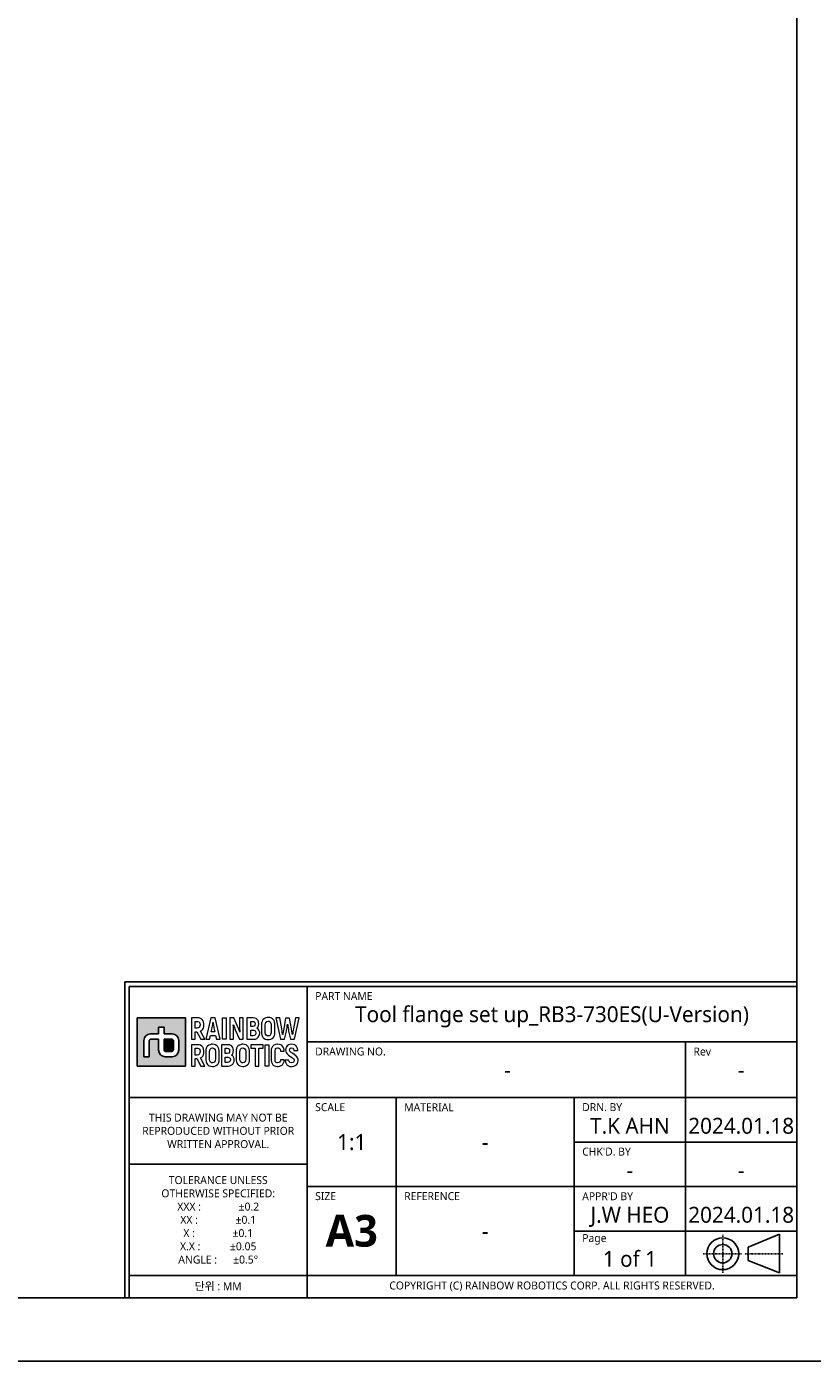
# Model space of a CAD drawing. Header units: millimetres. Extents: x 0 to 3390, y 0 to 1680.
# Tile 187 of 194: x 2665 to 2788, y 0 to 210. Entities that reach past the tile are written whole.
import ezdxf
from ezdxf.enums import TextEntityAlignment as Align

# ---------------------------------------------------------------- set-up
doc = ezdxf.new("R2010")
doc.units = ezdxf.units.MM
doc.header["$LTSCALE"] = 0.2
doc.linetypes.add('CENTER2', pattern=[1.125, 0.75, -0.125, 0.125, -0.125])
for name, color, linetype in [('02_Center Line', 1, 'CENTER2'), ('05_Section Line', 3, 'Continuous'), ('09_Table Line', 2, 'Continuous'), ('10_Drawing Template', 2, 'Continuous')]:
    doc.layers.add(name, color=color, linetype=linetype)
doc.layers.add('14_Mark', color=7, linetype='Continuous', true_color=0xe03c31)
doc.styles.add('Rainbow-2.5 Style', font='malgunsl.ttf')

# ---------------------------------------------------------------- blocks, each defined once
blk = doc.blocks.new('A$C04cd0c3c1123')
at = {"layer": '14_Mark'}
h = blk.add_hatch(color=256, dxfattribs=at)
h.dxf.hatch_style = 1
h.paths.add_polyline_path([(313.85, 54.05), (306.26, 54.05), (306.26, 46.45), (313.85, 46.45)])
h.paths.add_polyline_path([(312.8, 50.47), (312.8, 48.98, -0.414214), (311.75, 47.93), (310.68, 47.93, -0.414214), (309.63, 48.98), (309.63, 50.67), (308.37, 50.67, 0.414214), (308.16, 50.46), (308.16, 47.93), (307.31, 47.93), (307.31, 50.47, -0.414214), (308.36, 51.52), (309.63, 51.52), (309.63, 52.57), (310.48, 52.57), (310.48, 51.52), (311.75, 51.52, -0.414214)], flags=16)
h.paths.add_polyline_path([(311.95, 50.46), (311.95, 48.98, -0.414214), (311.74, 48.77), (310.69, 48.77, -0.414214), (310.48, 48.98), (310.48, 50.67), (311.74, 50.67, -0.414214)], flags=0)
h = blk.add_hatch(color=256, dxfattribs=at)
h.dxf.hatch_style = 1
h.paths.add_polyline_path([(311.95, 50.46, 0.414214), (311.74, 50.67), (310.48, 50.67), (310.48, 48.98, 0.414214), (310.69, 48.77), (311.74, 48.77, 0.414214), (311.95, 48.98)])
at = {"linetype": 'Continuous'}
for p, q in [((402.34, 17.94), (407.28, 19.98)), ((407.28, 19.98), (407.28, 13.91)), ((402.34, 17.94), (402.34, 15.85)), ((407.28, 13.91), (402.34, 15.85))]:
    blk.add_line(p, q, dxfattribs=at)
blk.add_lwpolyline([(0, 0), (420, 0), (420, 297), (0, 297)], close=True)
at = {"lineweight": 0}
for points in [[(315.71, 54.05), (314.78, 54.05), (314.78, 50.67), (315.37, 50.67), (315.37, 51.85), (315.64, 51.85)], [(315.7, 53.48), (315.81, 53.47), (315.99, 53.39), (316.1, 53.21), (316.14, 52.95), (316.13, 52.81), (316.06, 52.59), (315.92, 52.45), (315.7, 52.41), (315.37, 52.41)], [(315.37, 52.41), (315.37, 53.48), (315.7, 53.48)], [(316.61, 53.58), (316.48, 53.76), (316.4, 53.83), (316.21, 53.95), (315.98, 54.02), (315.71, 54.05)], [(316.56, 52.24), (316.66, 52.44), (316.72, 52.68), (316.75, 52.96), (316.74, 53.11), (316.69, 53.36), (316.61, 53.58)], [(318.5, 54.05), (317.86, 54.05), (317.04, 50.67), (317.65, 50.67), (317.79, 51.28), (318.58, 51.28)], [(317.91, 51.85), (318.04, 52.47), (318.06, 52.54), (318.09, 52.75), (318.13, 53.01), (318.17, 53.3), (318.19, 53.3)], [(318.19, 53.3), (318.21, 53.18), (318.25, 52.87), (318.3, 52.63), (318.32, 52.47), (318.46, 51.85), (317.91, 51.85)], [(318.58, 51.28), (318.71, 50.67), (319.33, 50.67), (318.5, 54.05)], [(321.43, 54.05), (320.84, 54.05), (320.84, 50.67), (321.42, 50.67), (321.42, 51.69), (321.42, 51.95), (321.41, 52.2), (321.4, 52.45), (321.38, 52.7), (321.35, 52.94), (321.37, 52.96)], [(321.37, 52.96), (321.38, 52.92), (321.44, 52.77), (321.54, 52.51), (321.68, 52.14), (322.33, 50.67)], [(322.4, 51.77), (322.38, 51.83), (322.28, 52.1), (322.22, 52.25), (322.13, 52.46), (321.43, 54.05)], [(322.33, 50.67), (322.92, 50.67), (322.92, 54.05)], [(322.92, 54.05), (322.33, 54.05), (322.33, 53.02), (322.34, 52.8), (322.35, 52.55), (322.36, 52.3), (322.39, 52.05), (322.42, 51.78), (322.4, 51.77)], [(324.5, 54.05), (323.52, 54.05), (323.52, 50.67), (324.53, 50.67), (324.58, 50.68), (324.84, 50.71), (325.06, 50.8), (325.25, 50.94), (325.28, 50.98), (325.41, 51.17)], [(324.41, 53.49), (324.6, 53.45), (324.75, 53.32), (324.79, 53.08), (324.76, 52.87), (324.64, 52.71), (324.43, 52.66), (324.11, 52.66)], [(324.11, 52.66), (324.11, 53.49), (324.41, 53.49)], [(325.28, 53.6), (325.15, 53.79), (324.98, 53.92), (324.76, 54.01), (324.5, 54.05)], [(325.41, 52.1), (325.29, 52.26), (325.08, 52.4), (325.14, 52.44), (325.28, 52.62)], [(325.28, 52.62), (325.36, 52.85), (325.39, 53.11), (325.39, 53.11), (325.36, 53.38), (325.28, 53.6)], [(326.87, 54.1), (326.72, 54.09), (326.48, 54.05), (326.26, 53.95), (326.09, 53.8), (325.99, 53.68), (325.89, 53.47), (325.82, 53.24), (325.81, 52.96), (325.81, 51.76), (325.81, 51.57), (325.87, 51.32), (325.95, 51.1)], [(325.95, 51.1), (326.09, 50.92), (326.17, 50.83), (326.37, 50.71), (326.6, 50.64), (326.87, 50.62), (327.01, 50.62), (327.26, 50.67), (327.47, 50.77), (327.65, 50.92), (327.74, 51.04), (327.84, 51.24), (327.91, 51.48), (327.93, 51.76), (327.93, 52.96), (327.92, 53.15), (327.87, 53.4), (327.78, 53.62)], [(326.87, 51.19), (326.72, 51.21), (326.55, 51.31), (326.45, 51.49), (326.41, 51.76), (326.41, 52.96), (326.43, 53.15), (326.51, 53.36), (326.65, 53.49), (326.87, 53.53)], [(327.78, 53.62), (327.65, 53.8), (327.56, 53.88), (327.36, 54.01), (327.13, 54.08), (326.87, 54.1)], [(326.87, 53.53), (327.01, 53.51), (327.18, 53.41), (327.28, 53.23), (327.32, 52.96), (327.32, 51.76), (327.3, 51.57), (327.22, 51.36), (327.08, 51.23), (326.87, 51.19)], [(328.68, 54.05), (328.07, 54.05), (328.82, 50.67)], [(329.13, 51.42), (329.11, 51.54), (329.08, 51.76), (329.04, 52.02), (328.98, 52.33), (328.68, 54.05)], [(328.82, 50.67), (329.45, 50.67), (329.73, 51.97), (329.75, 52.06), (329.8, 52.29), (329.84, 52.54), (329.87, 52.79), (329.9, 53.06), (329.92, 53.06)], [(330.22, 53.99), (329.59, 53.99), (329.3, 52.34), (329.25, 52.05), (329.2, 51.73), (329.16, 51.52), (329.15, 51.42), (329.13, 51.42)], [(329.92, 53.06), (329.93, 52.96), (329.95, 52.71), (329.99, 52.46), (330.03, 52.21), (330.08, 51.97), (330.36, 50.67)], [(330.66, 51.42), (330.65, 51.49), (330.62, 51.67), (330.58, 51.95), (330.52, 52.34), (330.22, 53.99)], [(330.36, 50.67), (330.99, 50.67), (331.74, 54.05)], [(331.74, 54.05), (331.13, 54.05), (330.83, 52.33), (330.79, 52.11), (330.74, 51.84), (330.71, 51.6), (330.68, 51.42), (330.66, 51.42)], [(315.64, 51.85), (316.24, 50.67), (316.9, 50.67), (316.21, 51.95)], [(316.21, 51.95), (316.22, 51.96), (316.41, 52.08), (316.56, 52.24)], [(324.44, 52.1), (324.58, 52.09), (324.79, 51.99), (324.85, 51.91), (324.91, 51.66), (324.91, 51.61), (324.84, 51.4), (324.69, 51.27), (324.44, 51.23), (324.11, 51.23)], [(324.11, 51.23), (324.11, 52.1), (324.44, 52.1)], [(325.41, 51.17), (325.49, 51.4), (325.52, 51.66), (325.49, 51.88), (325.41, 52.1)], [(315.71, 49.82), (314.78, 49.82), (314.78, 46.45), (315.37, 46.45), (315.37, 47.63), (315.64, 47.63)], [(315.7, 49.26), (315.81, 49.25), (315.99, 49.16), (316.1, 48.99), (316.14, 48.73), (316.13, 48.59), (316.06, 48.37), (315.92, 48.24), (315.7, 48.19), (315.37, 48.19)], [(315.37, 48.19), (315.37, 49.26), (315.7, 49.26)], [(316.61, 49.36), (316.48, 49.54), (316.4, 49.61), (316.21, 49.73), (315.98, 49.8), (315.71, 49.82)], [(316.56, 48.02), (316.66, 48.22), (316.72, 48.46), (316.75, 48.74), (316.74, 48.88), (316.69, 49.14), (316.61, 49.36)], [(318.1, 49.88), (317.96, 49.88), (317.71, 49.82), (317.5, 49.73), (317.32, 49.58), (317.22, 49.46), (317.12, 49.25), (317.06, 49.01), (317.04, 48.74), (317.04, 47.54), (317.05, 47.34), (317.09, 47.1), (317.19, 46.88)], [(317.19, 46.88), (317.32, 46.7), (317.41, 46.62), (317.6, 46.49), (317.83, 46.42), (318.1, 46.39), (318.24, 46.4), (318.49, 46.45), (318.7, 46.55), (318.88, 46.7), (318.97, 46.82), (319.08, 47.02), (319.13, 47.26), (319.16, 47.54), (319.16, 48.74), (319.15, 48.93), (319.1, 49.18), (319.01, 49.4)], [(318.1, 46.97), (317.95, 46.99), (317.78, 47.09), (317.68, 47.27), (317.65, 47.54), (317.65, 48.74), (317.66, 48.93), (317.74, 49.14), (317.89, 49.27), (318.1, 49.31)], [(319.01, 49.4), (318.88, 49.58), (318.79, 49.66), (318.59, 49.78), (318.36, 49.86), (318.1, 49.88)], [(318.1, 49.31), (318.24, 49.29), (318.41, 49.19), (318.51, 49.01), (318.55, 48.74), (318.55, 47.54), (318.53, 47.35), (318.45, 47.14), (318.31, 47.01), (318.1, 46.97)], [(320.51, 49.82), (319.52, 49.82), (319.52, 46.45), (320.59, 46.45), (320.84, 46.49), (321.06, 46.58), (321.25, 46.72), (321.28, 46.76), (321.41, 46.95)], [(320.42, 49.26), (320.6, 49.23), (320.75, 49.1), (320.8, 48.86), (320.77, 48.65), (320.65, 48.49), (320.43, 48.44), (320.11, 48.44)], [(320.11, 48.44), (320.11, 49.26), (320.42, 49.26)], [(321.29, 49.38), (321.15, 49.57), (320.98, 49.7), (320.77, 49.79), (320.51, 49.82)], [(321.41, 47.88), (321.29, 48.04), (321.09, 48.18), (321.14, 48.22), (321.28, 48.4)], [(321.28, 48.4), (321.37, 48.62), (321.4, 48.88), (321.4, 48.89), (321.37, 49.15), (321.29, 49.38)], [(322.87, 49.88), (322.73, 49.88), (322.48, 49.82), (322.27, 49.73), (322.09, 49.58), (322, 49.46), (321.89, 49.25), (321.83, 49.01), (321.81, 48.74), (321.81, 47.54), (321.82, 47.34), (321.87, 47.1), (321.96, 46.88)], [(321.96, 46.88), (322.09, 46.7), (322.18, 46.62), (322.38, 46.49), (322.61, 46.42), (322.87, 46.39), (323.01, 46.4), (323.26, 46.45), (323.47, 46.55), (323.65, 46.7), (323.75, 46.82), (323.85, 47.02), (323.91, 47.26), (323.93, 47.54), (323.93, 48.74), (323.92, 48.93), (323.87, 49.18), (323.78, 49.4)], [(322.87, 46.97), (322.72, 46.99), (322.56, 47.09), (322.45, 47.27), (322.42, 47.54), (322.42, 48.74), (322.43, 48.93), (322.51, 49.14), (322.66, 49.27), (322.87, 49.31)], [(323.78, 49.4), (323.65, 49.58), (323.56, 49.66), (323.37, 49.78), (323.14, 49.86), (322.87, 49.88)], [(322.87, 49.31), (323.02, 49.29), (323.19, 49.19), (323.29, 49.01), (323.32, 48.74), (323.32, 47.54), (323.31, 47.35), (323.23, 47.14), (323.08, 47.01), (322.87, 46.97)], [(327.41, 49.33), (327.35, 49.09), (327.32, 48.81), (327.32, 47.47), (327.33, 47.33), (327.37, 47.07), (327.46, 46.85), (327.59, 46.67), (327.65, 46.62), (327.84, 46.5), (328.07, 46.42), (328.33, 46.39), (328.45, 46.4), (328.7, 46.44), (328.92, 46.53), (329.1, 46.67), (329.17, 46.75), (329.28, 46.95)], [(328.33, 49.89), (328.24, 49.89), (327.99, 49.85), (327.77, 49.75), (327.59, 49.61), (327.52, 49.53), (327.41, 49.33)], [(328.33, 46.97), (328.28, 46.97), (328.09, 47.04), (327.97, 47.2), (327.94, 47.47), (327.94, 48.88), (327.99, 49.12), (328.12, 49.27), (328.33, 49.32)], [(328.33, 49.32), (328.45, 49.31), (328.66, 49.2), (328.73, 49.09), (328.78, 48.82), (329.37, 48.82), (329.36, 48.97), (329.31, 49.22), (329.22, 49.44), (329.08, 49.62), (329.03, 49.67), (328.83, 49.79), (328.6, 49.87), (328.33, 49.89)], [(330.55, 49.89), (330.52, 49.89), (330.26, 49.86), (330.04, 49.78), (329.85, 49.65), (329.72, 49.48), (329.63, 49.27), (329.59, 49.01), (329.61, 48.81), (329.7, 48.58), (329.78, 48.44), (329.95, 48.27), (330.06, 48.17), (330.27, 48.03), (330.39, 47.95), (330.6, 47.82), (330.67, 47.77), (330.85, 47.6), (330.87, 47.57), (330.95, 47.34), (330.95, 47.28), (330.85, 47.07), (330.79, 47.02), (330.55, 46.96)], [(331.45, 46.86), (331.54, 47.08), (331.57, 47.33), (331.56, 47.49), (331.49, 47.73), (331.44, 47.83), (331.3, 48.03), (331.22, 48.09), (331.03, 48.25), (330.95, 48.3), (330.74, 48.43), (330.68, 48.46), (330.47, 48.6), (330.45, 48.61), (330.27, 48.78), (330.19, 49), (330.2, 49.02), (330.29, 49.23), (330.31, 49.25), (330.55, 49.32)], [(331.39, 49.45), (331.26, 49.63), (331.23, 49.66), (331.04, 49.79), (330.81, 49.86), (330.55, 49.89)], [(330.55, 49.32), (330.71, 49.29), (330.86, 49.16), (330.91, 48.92), (331.52, 48.92), (331.52, 48.97), (331.48, 49.23), (331.39, 49.45)], [(315.64, 47.63), (316.24, 46.45), (316.9, 46.45), (316.21, 47.73)], [(316.21, 47.73), (316.22, 47.74), (316.41, 47.86), (316.56, 48.02)], [(320.44, 47.88), (320.59, 47.87), (320.79, 47.77), (320.86, 47.69), (320.91, 47.44), (320.91, 47.38), (320.85, 47.18), (320.69, 47.05), (320.45, 47.01), (320.11, 47.01)], [(320.11, 47.01), (320.11, 47.88), (320.44, 47.88)], [(321.41, 46.95), (321.49, 47.18), (321.52, 47.44), (321.5, 47.66), (321.41, 47.88)], [(329.39, 47.45), (328.79, 47.45), (328.77, 47.29), (328.66, 47.09), (328.58, 47.02), (328.33, 46.97)], [(329.28, 46.95), (329.35, 47.18), (329.39, 47.45)], [(330.13, 47.41), (329.53, 47.41), (329.53, 47.31), (329.57, 47.05), (329.67, 46.84), (329.81, 46.66), (329.85, 46.61), (330.05, 46.49), (330.28, 46.41), (330.55, 46.39), (330.63, 46.39), (330.89, 46.43), (331.11, 46.52), (331.29, 46.66), (331.31, 46.67), (331.45, 46.86)], [(330.55, 46.96), (330.53, 46.96), (330.31, 47.02), (330.18, 47.16), (330.13, 47.41)]]:
    blk.add_lwpolyline(points, dxfattribs=at)
for points in [[(319.65, 54.05), (320.24, 54.05), (320.24, 50.67), (319.65, 50.67), (319.65, 54.05)], [(326.09, 49.82), (324.13, 49.82), (324.13, 49.26), (324.8, 49.26), (324.8, 46.45), (325.41, 46.45), (325.41, 49.26), (326.09, 49.26)], [(326.37, 49.82), (326.96, 49.82), (326.96, 46.45), (326.37, 46.45), (326.37, 49.82)]]:
    blk.add_lwpolyline(points, close=True, dxfattribs=at)
at = {"linetype": 'Continuous'}
for radius in [2.51, 1.44]:
    blk.add_circle((398.35, 16.93), radius, dxfattribs=at)
at = {"layer": '02_Center Line'}
for p, q in [((398.35, 13.92), (398.35, 19.99)), ((395.29, 16.93), (401.37, 16.93)), ((401.85, 16.93), (407.82, 16.93))]:
    blk.add_line(p, q, dxfattribs=at)
at = {"layer": '05_Section Line', "linetype": 'Continuous'}
for q in [(410, 59.7), (304.3, 10)]:
    blk.add_line((304.3, 59.7), q, dxfattribs=at)
blk.add_lwpolyline([(410, 10), (410, 287), (10, 287), (10, 10)], close=True, dxfattribs=at)
at = {"layer": '09_Table Line'}
for p, q in [((305, 41.5), (305, 59)), ((305, 59), (333, 59)), ((333, 10), (333, 59)), ((333, 59), (410, 59)), ((410, 59), (410, 10)), ((392.5, 50.25), (333, 50.25)), ((392.5, 50.25), (410, 50.25)), ((392.5, 41.5), (392.5, 50.25)), ((305, 41.5), (333, 41.5)), ((305, 31), (305, 41.5)), ((375, 41.5), (333, 41.5)), ((347, 41.5), (347, 13.5)), ((375, 41.5), (392.5, 41.5)), ((375, 34.5), (375, 41.5)), ((392.5, 34.5), (392.5, 41.5)), ((392.5, 41.5), (410, 41.5)), ((375, 34.5), (392.5, 34.5)), ((375, 27.5), (375, 34.5)), ((392.5, 27.5), (392.5, 34.5)), ((392.5, 34.5), (410, 34.5)), ((333, 31), (305, 31)), ((305, 23.42), (305, 31)), ((333, 27.5), (410, 27.5)), ((375, 27.5), (375, 20.5)), ((392.5, 20.5), (392.5, 27.5)), ((305, 10), (305, 23.42)), ((375, 20.5), (375, 13.5)), ((375, 20.5), (392.5, 20.5)), ((392.5, 13.5), (392.5, 20.5)), ((392.5, 20.5), (410, 20.5)), ((333, 13.5), (305, 13.5)), ((410, 13.5), (333, 13.5)), ((305, 10), (333, 10)), ((333, 10), (410, 10))]:
    blk.add_line(p, q, dxfattribs=at)
at = {"layer": '14_Mark'}
for p, q in [((309.63, 51.52), (309.63, 52.57)), ((309.63, 52.57), (310.48, 52.57)), ((310.48, 52.57), (310.48, 51.52)), ((307.31, 47.93), (307.31, 50.47)), ((308.16, 47.93), (308.16, 50.46)), ((308.36, 51.52), (309.63, 51.52)), ((309.63, 50.67), (308.37, 50.67)), ((309.63, 48.98), (309.63, 50.67)), ((310.48, 51.52), (311.75, 51.52)), ((311.74, 50.67), (310.48, 50.67)), ((310.48, 50.67), (310.48, 48.98)), ((311.95, 50.46), (311.95, 48.98)), ((312.8, 50.47), (312.8, 48.98)), ((310.69, 48.77), (311.74, 48.77)), ((307.31, 47.93), (308.16, 47.93)), ((310.68, 47.93), (311.75, 47.93))]:
    blk.add_line(p, q, dxfattribs=at)
blk.add_lwpolyline([(306.26, 54.05), (313.85, 54.05), (313.85, 46.45), (306.26, 46.45)], close=True, dxfattribs=at)
for centre, radius, start, end in [((308.36, 50.47), 1.05, 90, 180), ((308.37, 50.46), 0.21, 90, 180), ((311.74, 50.46), 0.21, 0, 90), ((311.75, 50.47), 1.05, 0, 90), ((310.68, 48.98), 1.05, 180, 270), ((310.69, 48.98), 0.21, 180, 270), ((311.74, 48.98), 0.21, 270, 0), ((311.75, 48.98), 1.05, 270, 0)]:
    blk.add_arc(centre, radius, start, end, dxfattribs=at)
at = {"color": 2, "linetype": 'Continuous', "char_height": 1.25, "width": 28, "attachment_point": 5, "style": 'Rainbow-2.5 Style'}
for s, insert in [('{\\C256;THIS DRAWING MAY NOT BE \\PREPRODUCED WITHOUT PRIOR \\PWRITTEN APPROVAL.}', (319, 36.25)), ('{\\C256;TOLERANCE UNLESS \\POTHERWISE SPECIFIED:\\PXXX :              %%P0.2\\PXX :              %%P0.1  \\PX :              %%P0.1\\PX.X :           %%P0.05\\PANGLE :      %%P0.5%%D}', (319, 22.25)), ('{\\C256;단위 : MM}', (319, 11.75))]:
    blk.add_mtext(s, dxfattribs=dict(at, insert=insert))
at = {"insert": (340, 20.5), "char_height": 5, "width": 14, "attachment_point": 5, "style": 'Rainbow-2.5 Style'}
blk.add_mtext('{\\fMalgun Gothic|b1|i0|c129|p50;A3}', dxfattribs=at)
at = {"linetype": 'Continuous', "insert": (371.5, 11.79), "char_height": 1.25, "width": 77, "attachment_point": 5, "style": 'Rainbow-2.5 Style'}
blk.add_mtext('COPYRIGHT (C) RAINBOW ROBOTICS CORP. ALL RIGHTS RESERVED.', dxfattribs=at)
at = {"linetype": 'Continuous', "style": 'Rainbow-2.5 Style'}
for tag, p in [('PART_NAME', (371.5, 54.62)), ('DRAWING_NO', (364.5, 45.87)), ('REV', (401.25, 45.87)), ('제도', (383.75, 37.06)), ('DATE_1', (401.25, 37.06)), ('SCALE', (340, 34.5)), ('MATERIAL', (361, 34.5)), ('검도', (383.75, 30.06)), ('DATE_2', (401.25, 30.06)), ('승인', (383.75, 23.06)), ('DATE_3', (401.25, 23.06)), ('REFERENCE', (361, 20.5)), ('PAGE', (383.75, 16.12))]:
    blk.add_attdef(tag, text='', height=2.5, dxfattribs=at).set_placement(p, align=Align.MIDDLE_CENTER)
at = {"layer": '10_Drawing Template', "linetype": 'Continuous', "char_height": 1.25, "attachment_point": 7, "style": 'Rainbow-2.5 Style'}
for s, insert in [('PART NAME', (334.25, 56.85)), ('DRAWING NO.', (334.25, 48.1)), ('Rev', (393.75, 48.1)), ('SCALE', (334.25, 39.35)), ('MATERIAL', (348.25, 39.35)), ('DRN. BY', (376.25, 39.35)), ("CHK'D. BY", (376.25, 32.35)), ('SIZE', (334.25, 25.35)), ('REFERENCE', (348.25, 25.35)), ("APPR'D BY", (376.25, 25.35)), ('Page', (376.25, 18.35))]:
    blk.add_mtext(s, dxfattribs=dict(at, insert=insert))

msp = doc.modelspace()

# ---------------------------------------------------------------- block references
msp.add_blockref('A$C04cd0c3c1123', (2376, 0)).add_auto_attribs({'승인': 'J.W HEO', '검도': '-', '제도': 'T.K AHN', 'REV': '-', 'PART_NAME': 'Tool flange set up_RB3-730ES(U-Version)', 'DRAWING_NO': '-', 'SCALE': '1:1', 'MATERIAL': '-', 'REFERENCE': '-', 'PAGE': '1 of 1', 'DATE_1': '2024.01.18', 'DATE_2': '-', 'DATE_3': '2024.01.18'})

doc.saveas('drawing.dxf')
